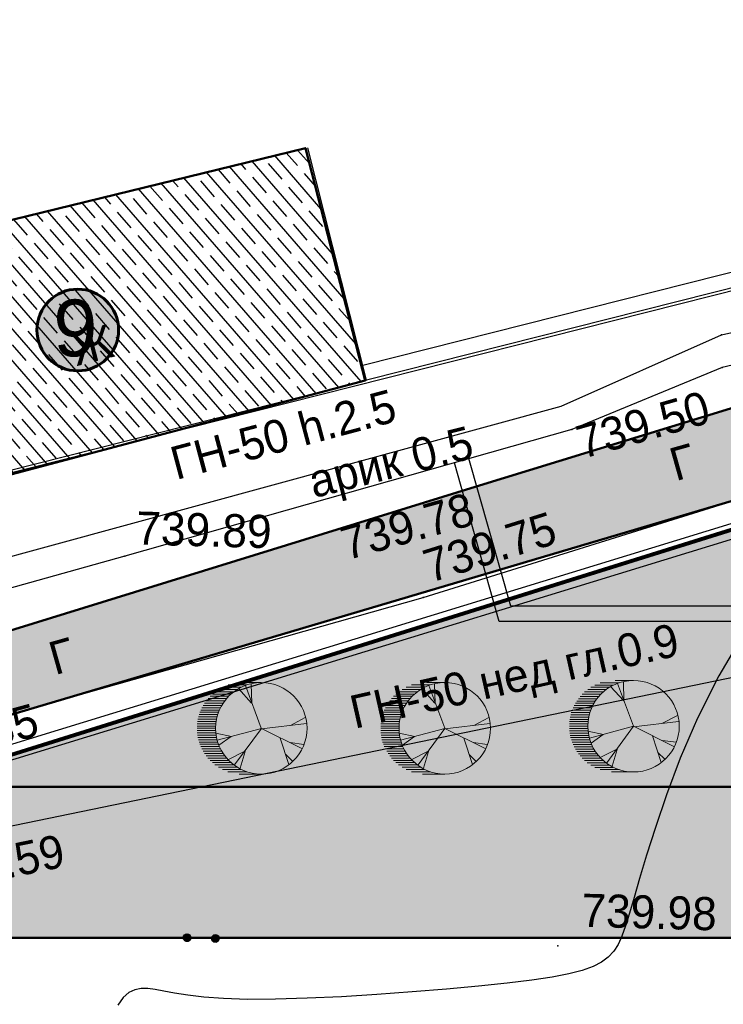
# Model space of a CAD drawing. Header units: millimetres. Extents: x -257011 to 237647566, y 2784933 to 6706507.
# Tile 185 of 256: x 9544583 to 9563198, y 5279261 to 5305307. Entities that reach past the tile are written whole.
import ezdxf

# ---------------------------------------------------------------- set-up
doc = ezdxf.new("R2010")
doc.units = ezdxf.units.MM
doc.header["$LTSCALE"] = 1000
doc.header["$PDMODE"] = 32
doc.header["$PDSIZE"] = 0.3
doc.linetypes.add('Д_ТРОТ_ТРУБА', pattern=[3, 1.5, -1.5])
doc.linetypes.add('ДОРОГИ_СТРОЯЩ', pattern=[9, 8, -1])
for name, color, linetype in [('(002) Рамка', 7, 'Continuous'), ('(004) Точки рельефа', 7, 'Continuous'), ('(007) Здания', 7, 'Continuous'), ('(013) Газопровод', 30, 'ИК_Газопровод -------г--------'), ('(025) Дорога', 7, 'Continuous'), ('(027) Гидрография', 7, 'Continuous'), ('(036) Растительность', 7, 'Continuous'), ('(040) Ограда', 7, 'Continuous'), ('TREE', 74, 'Continuous')]:
    doc.layers.add(name, color=color, linetype=linetype)
for name, color, linetype, lineweight in [('(032) Горизонтали утолщенные', 32, 'Continuous', 30), ('.', 7, 'Continuous', 15), ('Ф А С А Д', 250, 'Continuous', 15)]:
    doc.layers.add(name, color=color, linetype=linetype, lineweight=lineweight)
doc.styles.add('ATTR', font='romans.shx', dxfattribs={"width": 0.8, "height": 0.470416})
doc.styles.add('BM-431', font='txt')
doc.styles.add('D-431', font='txt', dxfattribs={"width": 2})
doc.styles.add('P-131', font='txt')
doc.styles.add('Roman', font='romans')
doc.styles.get("Standard").update_dxf_attribs({"font": 'ARIALN.TTF'})
doc.linetypes.add('FENCELINE2', pattern='A,6.35,-2.54,[132,ltypeshp.shx,S=2.54,R=0,X=-2.54,Y=0],-2.54,25.4', length=36.83)
doc.linetypes.add('KANALIS_K', pattern='A,1,["<",Standard,S=1.8,R=0,X=-0.9,Y=-0.9],3,-1,["К",Standard,S=1.8,R=0,X=-0.9,Y=-0.9],-1,10', length=16)
doc.linetypes.add('ИК_Воздушка ------- --------', pattern='A,9,-0.6,["Z",Standard,S=1.2,R=70,X=0.6,Y=-0.65],-1', length=10.6)
doc.linetypes.add('ИК_Газопровод -------г--------', pattern='A,9,-0.6,["Г",Standard,S=1.2,R=0,X=0,Y=-0.6],-1.2', length=10.8)
doc.linetypes.add('ОГРАДА_БЕТ', pattern='A,4,["|",Standard,S=0.8,R=0,X=0,Y=-0.8],4', length=8)

# ---------------------------------------------------------------- blocks, each defined once
blk = doc.blocks.new('*X70')
at = {"color": 0}
for p, q in [((1.82, 2.09), (2.18, 2.09)), ((1.83, 2.11), (2.17, 2.11)), ((1.83, 2.1), (2.17, 2.1)), ((1.84, 2.12), (2.16, 2.12)), ((1.85, 2.13), (2.15, 2.13)), ((1.86, 2.14), (2.14, 2.14)), ((1.87, 2.15), (2.13, 2.15)), ((1.88, 2.16), (2.12, 2.16)), ((1.9, 2.17), (2.11, 2.17)), ((1.91, 2.18), (2.09, 2.18)), ((1.94, 2.19), (2.06, 2.19)), ((1.8, 2.04), (2.2, 2.04)), ((1.8, 2.03), (2.2, 2.03)), ((1.8, 2.02), (2.2, 2.02)), ((1.8, 2.01), (2.2, 2.01)), ((1.8, 2), (2.2, 2)), ((1.8, 1.99), (2.2, 1.99)), ((1.8, 1.98), (2.2, 1.98)), ((1.8, 1.97), (2.2, 1.97)), ((1.8, 1.96), (2.2, 1.96)), ((1.81, 2.07), (2.19, 2.07)), ((1.81, 2.06), (2.19, 2.06)), ((1.81, 2.05), (2.19, 2.05)), ((1.81, 1.95), (2.19, 1.95)), ((1.81, 1.94), (2.19, 1.94)), ((1.81, 1.93), (2.19, 1.93)), ((1.82, 2.08), (2.18, 2.08)), ((1.82, 1.92), (2.18, 1.92)), ((1.82, 1.91), (2.18, 1.91)), ((1.83, 1.9), (2.17, 1.9)), ((1.83, 1.89), (2.17, 1.89)), ((1.84, 1.88), (2.16, 1.88)), ((1.85, 1.87), (2.15, 1.87)), ((1.86, 1.86), (2.14, 1.86)), ((1.87, 1.85), (2.13, 1.85)), ((1.88, 1.84), (2.12, 1.84)), ((1.9, 1.83), (2.11, 1.83)), ((1.91, 1.82), (2.09, 1.82)), ((1.94, 1.81), (2.06, 1.81))]:
    blk.add_line(p, q, dxfattribs=at)
blk = doc.blocks.new('I04100')
blk.add_circle((0, 0), 0.2)
blk.add_blockref('*X70', (-2, -2))
blk = doc.blocks.new('kjvklglhl')
at = {"layer": '(004) Точки рельефа'}
for p in [(285.037, 537.208), (285.081, 536.345), (281.154, 534.597), (274.449, 531.593), (269.42, 530.914), (277.345, 530.037), (281.164, 520.933)]:
    blk.add_point(p, dxfattribs=at)
at = {"layer": '(007) Здания'}
for points in [[(260.584, 538.067), (262.309, 531.963), (275.681, 535.741), (273.956, 541.846)], [(290.065, 540.222), (275.572, 536.126)], [(263.643, 524.447), (294.035, 534.706)]]:
    blk.add_lwpolyline(points, dxfattribs=at)
at = {"layer": '(013) Газопровод', "linetype": 'ИК_Воздушка ------- --------', "ltscale": 0.5, "flags": 128}
blk.add_lwpolyline([(262.29, 531.509), (262.515, 531.951), (298.425, 542.098)], dxfattribs=at)
at = {"layer": '(013) Газопровод', "ltscale": 0.5, "flags": 128}
blk.add_lwpolyline([(258.816, 521.941), (263.562, 522.973), (292.909, 529.889)], dxfattribs=at)
at = {"layer": '(025) Дорога', "linetype": 'Д_ТРОТ_ТРУБА', "flags": 128}
blk.add_lwpolyline([(276.271, 401.474), (276.032, 403.339), (271.153, 441.699), (264.611, 481.335), (258.554, 519.926), (258.12, 523.201), (258.253, 523.704), (258.69, 524.198), (277.345, 530.037), (292.802, 535.347), (297.832, 536.245), (297.413, 538.591), (292.678, 537.746), (274.449, 531.593), (260.769, 526.931), (259.947, 526.822), (259.362, 527.449), (258.374, 532.486)], dxfattribs=at)
at = {"layer": '(027) Гидрография', "color": 3}
blk.add_lwpolyline([(298.235, 539.815), (298.194, 539.804), (285.081, 536.345), (281.154, 534.597), (269.42, 530.914), (261.971, 528.6, -1.037307), (261.752, 529.408), (280.854, 535.202), (285.037, 537.208), (298.041, 540.503)], format="xyb", dxfattribs=at)
at = {"layer": '(032) Горизонтали утолщенные'}
blk.add_lwpolyline([(285.871, 529.364), (285.218, 528.187), (284.687, 527.052), (284.261, 525.982), (283.924, 525.001), (283.657, 524.132), (283.446, 523.392), (283.278, 522.773), (283.145, 522.262), (283.036, 521.844), (282.941, 521.505), (282.851, 521.231), (282.755, 521.01), (282.645, 520.826), (282.508, 520.667), (282.335, 520.529), (282.112, 520.407), (281.829, 520.297), (281.474, 520.196), (281.034, 520.1), (280.498, 520.005), (279.854, 519.908), (279.097, 519.806), (278.251, 519.702), (277.346, 519.6), (276.412, 519.506), (275.479, 519.422), (274.578, 519.355), (273.739, 519.307), (272.993, 519.283), (272.363, 519.287), (271.84, 519.311), (271.412, 519.35), (271.063, 519.395), (270.78, 519.438), (270.547, 519.474), (270.351, 519.493), (270.176, 519.489), (270.012, 519.453), (269.856, 519.373), (269.71, 519.237), (269.575, 519.03)], dxfattribs=at)
at = {"layer": '(040) Ограда', "linetype": 'ОГРАДА_БЕТ', "ltscale": 0.5, "flags": 128}
for points in [[(290.174, 539.837), (275.681, 535.741)], [(263.515, 524.826), (293.983, 535.111)]]:
    blk.add_lwpolyline(points, dxfattribs=at)
at = {"layer": '(036) Растительность', "linetype": 'Continuous', "xscale": 0.5, "yscale": 0.5, "zscale": 0.5}
for p in [(271.352, 520.871), (272.102, 520.871)]:
    blk.add_blockref('I04100', p, dxfattribs=at)
at = {"layer": '(004) Точки рельефа', "style": 'D-431'}
for s, rotation, p in [('739.50', 17.4799, (281.454, 533.821)), ('739.78', 17.3019, (275.293, 530.963)), ('739.75', 18.9618, (277.515, 530.428)), ('739.85', 16.8516, (263.917, 525.087)), ('739.59', 13.2603, (264.634, 521.847))]:
    blk.add_text(s, height=0.875, rotation=rotation, dxfattribs=at).set_placement(p)
for s, p in [('739.89', (269.708, 531.229)), ('739.98', (281.764, 521.453))]:
    blk.add_text(s, height=0.875, dxfattribs=at).set_placement(p)
at = {"layer": '(007) Здания', "color": 0, "style": 'P-131'}
blk.add_text('Ж', height=0.88, rotation=15.7786, dxfattribs=at).set_placement((267.997, 535.897))
at = {"layer": '(013) Газопровод', "color": 0, "linetype": 'Continuous', "style": 'BM-431'}
for s, rotation, p in [('ГН-50 h.2.5', 16.5481, (270.723, 532.961)), ('ГН-50 нед гл.0.9', 14.3506, (275.628, 526.515))]:
    blk.add_text(s, height=0.875, rotation=rotation, dxfattribs=at).set_placement(p)
at = {"layer": '(025) Дорога', "linetype": 'ДОРОГИ_СТРОЯЩ', "style": 'BM-431'}
for p in [(283.935, 533.3), (267.663, 527.71)]:
    blk.add_text('Г', height=0.875, rotation=17.3814, dxfattribs=at).set_placement(p)
at = {"layer": '(027) Гидрография', "color": 0, "style": 'D-431'}
blk.add_text('арик 0.5', height=0.875, rotation=15.7148, dxfattribs=at).set_placement((274.377, 532.583))
blk = doc.blocks.new('17')
at = {"layer": 'TREE', "color": 68, "lineweight": 20, "true_color": 0x306100}
for p, q in [((16375547, 10777897), (16376284, 10777897)), ((16375547, 10776055), (16376189, 10777778)), ((16375932, 10777072), (16375955, 10777838)), ((16376140, 10777805), (16376884, 10777805)), ((16376347, 10777713), (16377104, 10777713)), ((16375943, 10777072), (16376470, 10777658)), ((16376516, 10777620), (16377265, 10777620)), ((16376661, 10777528), (16377389, 10777528)), ((16376767, 10777436), (16377515, 10777436)), ((16376865, 10777344), (16377610, 10777344)), ((16376947, 10777252), (16377692, 10777252)), ((16377022, 10777160), (16377766, 10777160)), ((16377829, 10777068), (16377084, 10777068)), ((16377151, 10776976), (16377888, 10776976)), ((16377190, 10776884), (16377939, 10776884)), ((16374374, 10776171), (16373777, 10776487)), ((16377982, 10776792), (16377237, 10776792)), ((16378017, 10776699), (16377272, 10776699)), ((16377304, 10776607), (16378052, 10776607)), ((16378077, 10776515), (16377335, 10776515)), ((16375545, 10776036), (16373730, 10776246)), ((16377355, 10776423), (16378098, 10776423)), ((16378111, 10776331), (16377369, 10776331)), ((16377381, 10776239), (16378126, 10776239)), ((16378126, 10776147), (16377386, 10776147)), ((16375545, 10776051), (16373917, 10775240)), ((16375545, 10776051), (16377325, 10775571)), ((16375545, 10776051), (16376623, 10774580)), ((16376751, 10775721), (16377384, 10775856)), ((16376763, 10775721), (16377255, 10775376)), ((16377351, 10775686), (16378099, 10775686)), ((16378115, 10775778), (16377370, 10775778)), ((16377378, 10775870), (16378127, 10775870)), ((16378126, 10775963), (16377390, 10775963)), ((16377394, 10776055), (16378126, 10776055)), ((16374386, 10775481), (16373835, 10775406)), ((16374784, 10775661), (16374433, 10774595)), ((16377237, 10775318), (16377982, 10775318)), ((16378017, 10775410), (16377276, 10775410)), ((16377308, 10775502), (16378050, 10775502)), ((16378080, 10775594), (16377327, 10775594)), ((16374561, 10775000), (16374292, 10774730)), ((16376201, 10775120), (16376400, 10774445)), ((16376213, 10775135), (16376868, 10774805)), ((16377022, 10774949), (16377766, 10774949)), ((16377829, 10775042), (16377088, 10775042)), ((16377147, 10775134), (16377884, 10775134)), ((16377939, 10775226), (16377198, 10775226)), ((16377265, 10774489), (16376512, 10774489)), ((16376652, 10774581), (16377414, 10774581)), ((16377515, 10774673), (16376763, 10774673)), ((16376861, 10774765), (16377610, 10774765)), ((16377696, 10774857), (16376947, 10774857)), ((16375547, 10774213), (16376438, 10774213)), ((16376888, 10774305), (16376124, 10774305)), ((16376376, 10774397), (16377108, 10774397))]:
    blk.add_line(p, q, dxfattribs=at)
blk.add_circle((16375547, 10776055), 1842, dxfattribs=at)
at = {"layer": 'TREE', "color": 68, "lineweight": 20, "true_color": 0x306100, "style": 'ATTR', "width": 0.8, "flags": 9}
blk.add_attdef('ESTCODE', (16375545, 10776051), '', height=21.5, dxfattribs=at)

msp = doc.modelspace()

# ---------------------------------------------------------------- hatches: boundary and pattern name
at = {"layer": '.', "lineweight": 50, "ltscale": 1000, "transparency": 33554687}
h = msp.add_hatch(color=256, dxfattribs=at)
h.dxf.hatch_style = 1
h.set_gradient(color1=(132, 132, 132), color2=(132, 132, 132), tint=1)
h.paths.add_polyline_path([(9535846.154, 5283589.173), (9536260.127, 5284440.216), (9537137.896, 5284784.825), (9571312.108, 5294914.099), (9575498.674, 5295477.343), (9574854.563, 5297891.225), (9570801.54, 5297294.627), (9558642.576, 5293567.108), (9538601.883, 5287380.735), (9537741.673, 5287598.95), (9537268.846, 5288223.931), (9537014.447, 5289240.844), (9536329.008, 5292951.018), (9532076.776, 5292032.502), (9532487.381, 5288800.485), (9532846.709, 5279720.041), (9547071.536, 5160734.841), (9550857.619, 5161187.472), (9548300.54, 5186031.1), (9546640.516, 5201711.699), (9543748.448, 5223187.887), (9541192.134, 5241601.349), (9538324.863, 5262911.189)])
at = {"linetype": 'KANALIS_K', "ltscale": 1000}
h = msp.add_hatch(dxfattribs=at)
h.set_pattern_fill('JIS_STN_1E', color=252, scale=550, angle=266, style=0)
h.set_pattern_definition([(311, (-678705, -429468.37), (415.09027, 360.832466), []), (311, (-678732.07, -429855.2), (415.09027, 360.832466), [550, -275])])
h.paths.add_polyline_path([(9567267.82, 5303437.623), (9568248.221, 5299363.756), (9576297.919, 5301372.653), (9575315.955, 5305307.404)])
h.paths.add_polyline_path([(9538601.227, 5298602.983), (9540188.62, 5292175.28), (9553726.498, 5295762.716), (9552140.559, 5301910.856)])
at = {"lineweight": 50}
h = msp.add_hatch(color=1, dxfattribs=at)
h.set_gradient(color1=(255, 255, 255), one_color=1, tint=1)
h.paths.add_polyline_path([(9545036.992, 5297098.428, 1), (9547198.338, 5297098.428, 1)])
at = {"ltscale": 1000}
h = msp.add_hatch(dxfattribs=at)
h.set_pattern_fill('AR-SAND', color=252, scale=15, angle=266, style=0)
h.set_pattern_definition([(303.5, (-678705, -179401.1), (734.005765, -27.267607), [0, -579.12, 0, -647.7, 0, -619.125]), (273.5, (-678705, -179401.1), (1025.58269, -747.64719), [0, -312.42, 0, -521.97, 0, -200.025]), (233.5, (-678672.33, -178933.6), (-80.614732, -1183.74871), [0, -190.5, 0, -685.8, 0, -895.35]), (223.5, (-678672.3, -178933.6), (253.68491, -1165.87085), [0, -95.25, 0, -449.58, 0, -514.35])])
edge = h.paths.add_edge_path()
edge.add_line((9612297.511, 5293391.392), (9572597.511, 5293391.392))
edge.add_line((9572597.511, 5293391.392), (9572597.511, 5286751.807))
edge.add_arc((9570642.847, 5286982.577), 1968.239, 268.6947902, 353.2667331, ccw=False)
edge.add_line((9570598.014, 5285014.85), (9541647.372, 5285014.85))
edge.add_line((9541647.372, 5285014.85), (9537286.345, 5283647.927))
edge.add_line((9537286.345, 5283647.927), (9537668.537, 5281014.85))
edge.add_line((9537668.537, 5281014.85), (9572554.379, 5281014.85))
edge.add_arc((9572406.714, 5278979.165), 2041.034, 0.8726, 85.851123, ccw=False)
edge.add_line((9574447.511, 5279010.248), (9574447.511, 5272996.597))
edge.add_line((9574447.511, 5272996.597), (9560810.771, 5272996.597))
edge.add_line((9560810.771, 5272996.597), (9560538.451, 5275461.887))
edge.add_line((9560538.451, 5275461.887), (9557690.691, 5275147.319))
edge.add_line((9557690.691, 5275147.319), (9558490.657, 5268498.05))
edge.add_line((9558490.657, 5268498.05), (9561273.729, 5268805.473))
edge.add_line((9561273.729, 5268805.473), (9560965.417, 5271596.597))
edge.add_line((9560965.417, 5271596.597), (9578297.511, 5271596.597))
edge.add_line((9578297.511, 5271596.597), (9578297.511, 5274641.39))
edge.add_line((9578297.511, 5274641.39), (9577747.51, 5274641.39))
edge.add_line((9577747.51, 5274641.39), (9577597.51, 5274641.39))
edge.add_line((9577597.51, 5274641.39), (9577597.51, 5274791.39))
edge.add_line((9577597.51, 5274791.39), (9577597.511, 5278841.39))
edge.add_line((9577597.511, 5278841.39), (9577647.511, 5278841.39))
edge.add_line((9577647.511, 5278841.39), (9578060.925, 5277601.147))
edge.add_line((9578060.925, 5277601.147), (9578297.511, 5277555.341))
edge.add_line((9578297.511, 5277555.341), (9578297.511, 5279041.386))
edge.add_line((9578297.511, 5279041.386), (9577697.511, 5279041.386))
edge.add_line((9577697.511, 5279041.386), (9577697.511, 5280000.537))
edge.add_arc((9577648.355, 5279991.389), 50, -180, 10.5422531, ccw=False)
edge.add_arc((9577648.355, 5279991.389), 50, 10.5422531, 180, ccw=False)
edge.add_line((9577697.511, 5280000.537), (9577697.511, 5280841.392))
edge.add_line((9577697.511, 5280841.392), (9578297.511, 5280841.392))
edge.add_line((9578297.511, 5280841.392), (9578297.511, 5289441.392))
edge.add_line((9578297.511, 5289441.392), (9576297.511, 5289441.392))
edge.add_line((9576297.511, 5289441.392), (9576297.511, 5272996.597))
edge.add_line((9576297.511, 5272996.597), (9575947.511, 5272996.597))
edge.add_line((9575947.511, 5272996.597), (9575947.511, 5289791.392))
edge.add_line((9575947.511, 5289791.392), (9608997.511, 5289791.392))
edge.add_line((9608997.511, 5289791.392), (9608997.511, 5288175.791))
edge.add_line((9608997.511, 5288175.791), (9608997.511, 5265591.392))
edge.add_line((9608997.511, 5265591.392), (9576355.074, 5265591.392))
edge.add_line((9576355.074, 5265591.392), (9576355.074, 5261991.392))
edge.add_line((9576355.074, 5261991.392), (9612297.511, 5261991.392))
edge.add_line((9612297.511, 5261991.392), (9612297.511, 5293391.392))
edge = h.paths.add_edge_path(flags=17)
edge.add_line((9598597.51, 5269991.392), (9608647.511, 5269991.392))
edge.add_line((9608647.511, 5269991.392), (9608647.511, 5270491.392))
edge.add_line((9608647.511, 5270491.392), (9608597.511, 5270491.392))
edge.add_line((9608597.511, 5270491.392), (9597397.511, 5270491.392))
edge.add_line((9597397.511, 5270491.392), (9597397.511, 5268491.392))
edge.add_line((9597397.511, 5268491.392), (9596482.486, 5268491.392))
edge.add_arc((9596482.511, 5268441.392), 50, 0, 90.0280029, ccw=False)
edge.add_arc((9596482.511, 5268441.392), 50, -180, 0, ccw=False)
edge.add_arc((9596482.511, 5268441.392), 50, 90.0280029, 180, ccw=False)
edge.add_line((9596482.486, 5268491.392), (9593812.511, 5268491.392))
edge.add_arc((9593812.511, 5268441.392), 50, 0, 89.9999998, ccw=False)
edge.add_arc((9593812.511, 5268441.392), 50, -180, 0, ccw=False)
edge.add_arc((9593812.511, 5268441.392), 50, 89.9999998, 180, ccw=False)
edge.add_line((9593812.511, 5268491.392), (9592897.511, 5268491.392))
edge.add_line((9592897.511, 5268491.392), (9592897.511, 5270491.392))
edge.add_line((9592897.511, 5270491.392), (9578297.511, 5270491.392))
edge.add_line((9578297.511, 5270491.392), (9578297.511, 5271596.597))
edge.add_line((9578297.511, 5271596.597), (9576297.511, 5271596.597))
edge.add_line((9576297.511, 5271596.597), (9576297.511, 5269991.392))
edge.add_line((9576297.511, 5269991.392), (9591897.511, 5269991.392))
edge.add_line((9591897.511, 5269991.392), (9591897.511, 5265941.392))
edge.add_line((9591897.511, 5265941.392), (9598597.51, 5265941.392))
edge.add_line((9598597.51, 5265941.392), (9598597.51, 5269991.392))
at = {"layer": 'Ф А С А Д', "linetype": 'KANALIS_K', "ltscale": 1000}
h = msp.add_hatch(dxfattribs=at)
h.set_pattern_fill('CROSS', color=92, scale=40, angle=95)
h.set_pattern_definition([(95, (-678705.02, -429468.37), (-275.171012, 230.8958947), [127, -381]), (185, (-678647.3, -429399.58), (-230.8958947, -275.171012), [127, -381])])
h.paths.add_polyline_path([(9612297.511, 5283190.358), (9641316.423, 5283710.244), (9641316.423, 5275227.348), (9612297.511, 5275227.348)], flags=17)
h.paths.add_polyline_path([(9612297.511, 5259092.971), (9656155.686, 5259092.971), (9656155.686, 5248186.981), (9612297.511, 5248186.981)], flags=17)
h.paths.add_polyline_path([(9612297.511, 5260940.91), (9616034.625, 5260940.91), (9616034.625, 5264352.321), (9614166.486, 5264352.321), (9614166.486, 5267879.244), (9616034.625, 5267879.244), (9616034.625, 5273379.287), (9612297.511, 5273379.287)], flags=17)
h.paths.add_polyline_path([(9612297.511, 5234305.029), (9616034.625, 5234305.029), (9616034.625, 5239107.961), (9615054.298, 5239107.961), (9615054.298, 5242634.883), (9616034.625, 5242634.883), (9616034.625, 5246354.568), (9612297.511, 5246354.568)], flags=17)
edge = h.paths.add_edge_path()
edge.add_line((9614518.103, 5220407.563), (9650480.992, 5221183.821))
edge.add_line((9650480.992, 5221183.821), (9650480.992, 5232580.897))
edge.add_line((9650480.992, 5232580.897), (9612297.511, 5232580.897))
edge.add_line((9612297.511, 5232580.897), (9612297.511, 5222439.231))
edge.add_arc((9614395.269, 5222502.683), 2098.718, 181.732534, 273.3553239)
h.paths.add_polyline_path([(9666631.437, 5222379.821), (9669249.819, 5222379.821), (9669249.819, 5259730.068), (9666631.437, 5259730.068)])
edge = h.paths.add_edge_path()
edge.add_line((9570642.847, 5285014.339), (9541647.372, 5285014.85))
edge.add_line((9541647.372, 5285014.85), (9572024.487, 5294499.747))
edge.add_line((9572024.487, 5294499.747), (9578722.211, 5294892.608))
edge.add_line((9578722.211, 5294892.608), (9660594.431, 5293285.325))
edge.add_line((9660594.431, 5293285.325), (9676205.922, 5292502.338))
edge.add_line((9676205.922, 5292502.338), (9688549.257, 5291642.484))
edge.add_line((9688549.257, 5291642.484), (9687654.421, 5224805.126))
edge.add_line((9687654.421, 5224805.126), (9686070.166, 5223551.647))
edge.add_line((9686070.166, 5223551.647), (9676094.03, 5223301.74))
edge.add_line((9676094.03, 5223301.74), (9676094.03, 5256565.82))
edge.add_line((9676094.03, 5256565.82), (9678980.741, 5256565.82))
edge.add_line((9678980.741, 5256565.82), (9678980.741, 5276774.216))
edge.add_line((9678980.741, 5276774.216), (9676205.922, 5276774.216))
edge.add_line((9676205.922, 5276774.216), (9676205.922, 5289322.845))
edge.add_line((9676205.922, 5289322.845), (9612297.511, 5289977.113))
edge.add_line((9612297.511, 5289977.113), (9612297.511, 5293391.392))
edge.add_line((9612297.511, 5293391.392), (9572597.511, 5293391.392))
edge.add_line((9572597.511, 5293391.392), (9572597.511, 5286751.807))
edge.add_arc((9570642.847, 5286982.577), 1968.239, 270, 353.2667331, ccw=False)
h.paths.add_polyline_path([(9666247.006, 5273497.826), (9669300.179, 5273497.826), (9669300.179, 5285865.858), (9666247.006, 5285865.858)], flags=17)

# ---------------------------------------------------------------- linework, layer by layer
at = {"layer": '(002) Рамка', "color": 0, "lineweight": 60, "ltscale": 1000}
msp.add_circle((9546117.665, 5297098.428), 1080.673, dxfattribs=at)
at = {"lineweight": 50, "ltscale": 1000}
for points in [[(9538601.227, 5298602.983), (9540188.62, 5292175.28), (9553726.498, 5295762.716), (9552140.559, 5301910.856), (9538601.227, 5298602.983)], [(9574854.563, 5297891.225), (9570801.54, 5297294.627), (9556631.753, 5292950.66), (9538601.883, 5287380.735), (9537741.673, 5287598.95), (9537268.846, 5288223.931), (9537014.447, 5289240.844), (9536329.008, 5292951.018)], [(9550857.619, 5161187.472), (9548300.54, 5186031.1), (9546640.516, 5201711.699), (9543748.448, 5223187.887), (9541192.134, 5241601.349), (9538324.863, 5262911.189), (9535846.154, 5283589.173), (9536260.127, 5284440.216), (9537137.896, 5284784.825), (9571312.108, 5294914.099), (9575498.674, 5295477.343)]]:
    msp.add_lwpolyline(points, dxfattribs=at)
at = {"color": 1, "ltscale": 0.1, "const_width": 100}
msp.add_lwpolyline([(9688932.922, 5291724.137), (9660594.431, 5293285.325), (9611409.061, 5294325.459), (9606929.33, 5294420.193), (9578722.211, 5294892.608), (9572024.487, 5294499.747), (9537071.847, 5283586.196), (9554401.911, 5167509.464), (9585549.66, 5166763.603), (9613116.918, 5164523.245), (9614059.435, 5187943.352), (9638985.961, 5187710.861), (9646654.52, 5186114.156), (9647453.306, 5195694.426), (9655656.531, 5195150.687), (9655686.679, 5195605.522), (9663582.779, 5194999.165), (9663529.231, 5194301.843), (9685300.54, 5192745.574), (9687677.917, 5218945.313), (9687934.918, 5224262.353), (9687851.528, 5239527.476), (9688932.922, 5291724.137)], dxfattribs=at)
at = {"color": 5, "linetype": 'FENCELINE2', "lineweight": 80, "ltscale": 0.1}
msp.add_lwpolyline([(9606754.282, 5294423.125), (9578722.211, 5294892.608), (9572024.487, 5294499.747), (9541647.372, 5285014.85)], dxfattribs=at)
at = {"color": 150}
for points in [[(9575947.511, 5289391.392), (9557271.374, 5289391.392), (9556082.275, 5293589.013)], [(9575947.511, 5289791.392), (9557573.802, 5289791.392), (9556467.131, 5293698.035)]]:
    msp.add_lwpolyline(points, dxfattribs=at)
at = {"lineweight": 50, "ltscale": 1000}
msp.add_lwpolyline([(9576355.074, 5265991.392), (9576355.074, 5261991.392), (9612297.511, 5261991.392), (9612297.511, 5293391.392), (9572597.511, 5293391.392), (9572597.511, 5286751.807, -0.386730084), (9570598.014, 5285014.85), (9541647.372, 5285014.85), (9537286.345, 5283647.927), (9537668.537, 5281014.85), (9572554.379, 5281014.85, -0.388770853), (9574447.511, 5279010.248), (9574447.511, 5272996.597)], format="xyb", dxfattribs=at)

# ---------------------------------------------------------------- block references
at = {"lineweight": 5, "xscale": 999.9999999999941, "yscale": 999.9999999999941, "zscale": 999.9999999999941, "rotation": 358.3893224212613}
msp.add_blockref('kjvklglhl', (9263124.728, 4767987.332), dxfattribs=at)
at = {"color": 150, "lineweight": 100, "xscale": -0.6569891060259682, "yscale": 0.6569891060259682, "zscale": 0.6569891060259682}
for p in [(20309530.796, -1793188.936), (20314385.227, -1793188.936), (20319378.311, -1793133.091)]:
    msp.add_blockref('17', p, dxfattribs=at)

# ---------------------------------------------------------------- texts
at = {"color": 250, "insert": (9546637.569, 5297141.759, 0), "char_height": 1500, "width": 156685.73039, "attachment_point": 6, "style": 'Roman'}
msp.add_mtext('\\pt64500;{\\fArial|b0|i0|c0|p34;9}', dxfattribs=at)

doc.saveas('drawing.dxf')
